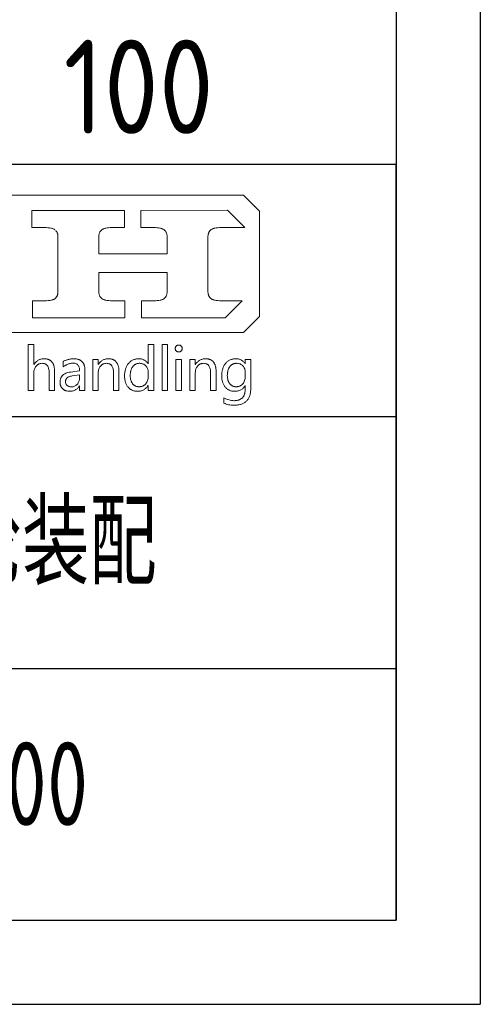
# Model space of a CAD drawing. Header units: millimetres. Extents: x -65 to 988, y -12 to 730.
# Tile 7 of 9: x 919 to 988, y -12 to 134. Entities that reach past the tile are written whole.
import ezdxf
from ezdxf.enums import TextEntityAlignment as Align

# ---------------------------------------------------------------- set-up
doc = ezdxf.new("R2010")
doc.units = ezdxf.units.MM
doc.header["$LTSCALE"] = 25
for name, color, linetype in [('1轮廓实线层', 7, 'Continuous'), ('2细线层', 4, 'Continuous'), ('6文字层', 3, 'Continuous'), ('图层 1', 7, 'Continuous'), ('图框层', 7, 'Continuous'), ('文字层', 3, 'Continuous')]:
    doc.layers.add(name, color=color, linetype=linetype)
doc.styles.add('PC_TEXTSTYLE', font='isocp.shx', dxfattribs={"width": 0.8, "bigfont": 'hzfs.shx'})

# ---------------------------------------------------------------- blocks, each defined once
blk = doc.blocks.new('PC_TITLE_BLOCK')
for p, q in [((-8.448, 42.522), (-8.448, 42.527)), ((-8.448, 42.522), (-8.442, 42.522)), ((-13.893, 36.972), (-13.893, 36.977))]:
    blk.add_line(p, q)
at = {"layer": '1轮廓实线层'}
for p, q in [((0, 45), (-180, 45)), ((-60, 30), (0, 30)), ((-60, 15), (0, 15)), ((-180, 0), (0, 0))]:
    blk.add_line(p, q, dxfattribs=at)
at = {"layer": '图层 1', "lineweight": 0}
for p, q in [((-28.128, 43.174), (-9.094, 43.174)), ((-9.094, 43.174), (-8.147, 42.226)), ((-21.686, 41.246), (-21.686, 42.263)), ((-21.686, 42.263), (-16.178, 42.263)), ((-16.178, 42.263), (-16.178, 41.246)), ((-15.191, 42.263), (-10.042, 42.281)), ((-15.191, 41.246), (-15.191, 42.263)), ((-10.042, 42.281), (-9.005, 41.246)), ((-8.147, 42.226), (-8.147, 35.95)), ((-20.931, 41.246), (-21.686, 41.246)), ((-20.825, 41.244), (-20.931, 41.246)), ((-20.728, 41.239), (-20.825, 41.244)), ((-20.638, 41.228), (-20.728, 41.239)), ((-20.556, 41.215), (-20.638, 41.228)), ((-20.519, 41.204), (-20.556, 41.215)), ((-20.482, 41.196), (-20.519, 41.204)), ((-20.448, 41.186), (-20.482, 41.196)), ((-20.416, 41.173), (-20.448, 41.186)), ((-20.387, 41.159), (-20.416, 41.173)), ((-20.361, 41.146), (-20.387, 41.159)), ((-20.334, 41.133), (-20.361, 41.146)), ((-20.311, 41.114), (-20.334, 41.133)), ((-20.25, 41.059), (-20.268, 41.08)), ((-20.231, 41.038), (-20.25, 41.059)), ((-20.216, 41.014), (-20.231, 41.038)), ((-17.602, 41.038), (-17.617, 41.014)), ((-17.586, 41.059), (-17.602, 41.038)), ((-17.567, 41.08), (-17.586, 41.059)), ((-17.546, 41.099), (-17.567, 41.08)), ((-17.525, 41.114), (-17.546, 41.099)), ((-17.504, 41.133), (-17.525, 41.114)), ((-17.478, 41.146), (-17.504, 41.133)), ((-17.451, 41.159), (-17.478, 41.146)), ((-17.422, 41.173), (-17.451, 41.159)), ((-17.39, 41.186), (-17.422, 41.173)), ((-17.359, 41.196), (-17.39, 41.186)), ((-17.324, 41.204), (-17.359, 41.196)), ((-17.287, 41.215), (-17.324, 41.204)), ((-17.205, 41.228), (-17.287, 41.215)), ((-17.118, 41.239), (-17.205, 41.228)), ((-17.023, 41.244), (-17.118, 41.239)), ((-16.92, 41.246), (-17.023, 41.244)), ((-16.178, 41.246), (-16.92, 41.246)), ((-14.436, 41.246), (-15.191, 41.246)), ((-14.33, 41.244), (-14.436, 41.246)), ((-14.233, 41.239), (-14.33, 41.244)), ((-14.143, 41.228), (-14.233, 41.239)), ((-14.061, 41.215), (-14.143, 41.228)), ((-14.024, 41.204), (-14.061, 41.215)), ((-13.987, 41.196), (-14.024, 41.204)), ((-13.955, 41.186), (-13.987, 41.196)), ((-13.924, 41.173), (-13.955, 41.186)), ((-13.892, 41.159), (-13.924, 41.173)), ((-13.865, 41.146), (-13.892, 41.159)), ((-13.839, 41.133), (-13.865, 41.146)), ((-13.815, 41.114), (-13.839, 41.133)), ((-13.794, 41.099), (-13.815, 41.114)), ((-13.773, 41.08), (-13.794, 41.099)), ((-13.754, 41.059), (-13.773, 41.08)), ((-13.739, 41.038), (-13.754, 41.059)), ((-11.109, 41.038), (-11.122, 41.017)), ((-11.091, 41.059), (-11.109, 41.038)), ((-11.072, 41.08), (-11.091, 41.059)), ((-11.054, 41.099), (-11.072, 41.08)), ((-11.032, 41.114), (-11.054, 41.099)), ((-11.009, 41.133), (-11.032, 41.114)), ((-10.985, 41.146), (-11.009, 41.133)), ((-10.956, 41.159), (-10.985, 41.146)), ((-10.927, 41.173), (-10.956, 41.159)), ((-10.898, 41.186), (-10.927, 41.173)), ((-10.863, 41.196), (-10.898, 41.186)), ((-10.829, 41.204), (-10.863, 41.196)), ((-10.792, 41.215), (-10.829, 41.204)), ((-10.71, 41.228), (-10.792, 41.215)), ((-10.623, 41.239), (-10.71, 41.228)), ((-10.528, 41.244), (-10.623, 41.239)), ((-10.425, 41.246), (-10.528, 41.244)), ((-9.005, 41.246), (-10.425, 41.246)), ((-20.202, 40.99), (-20.216, 41.014)), ((-20.189, 40.964), (-20.202, 40.99)), ((-20.176, 40.938), (-20.189, 40.964)), ((-20.165, 40.908), (-20.176, 40.938)), ((-20.155, 40.879), (-20.165, 40.908)), ((-20.149, 40.848), (-20.155, 40.879)), ((-20.141, 40.813), (-20.149, 40.848)), ((-20.136, 40.779), (-20.141, 40.813)), ((-20.134, 40.742), (-20.136, 40.779)), ((-20.131, 40.705), (-20.134, 40.742)), ((-20.131, 40.666), (-20.131, 40.705)), ((-20.131, 37.471), (-20.131, 40.666)), ((-17.699, 40.742), (-17.702, 40.705)), ((-17.702, 40.705), (-17.702, 40.666)), ((-17.702, 40.666), (-17.702, 39.686)), ((-17.697, 40.779), (-17.699, 40.742)), ((-17.691, 40.813), (-17.697, 40.779)), ((-17.683, 40.845), (-17.691, 40.813)), ((-17.678, 40.877), (-17.683, 40.845)), ((-17.668, 40.908), (-17.678, 40.877)), ((-17.657, 40.938), (-17.668, 40.908)), ((-17.646, 40.964), (-17.657, 40.938)), ((-17.633, 40.99), (-17.646, 40.964)), ((-17.617, 41.014), (-17.633, 40.99)), ((-13.707, 40.99), (-13.72, 41.014)), ((-13.694, 40.964), (-13.707, 40.99)), ((-13.681, 40.938), (-13.694, 40.964)), ((-13.67, 40.908), (-13.681, 40.938)), ((-13.662, 40.879), (-13.67, 40.908)), ((-13.654, 40.848), (-13.662, 40.879)), ((-13.646, 40.813), (-13.654, 40.848)), ((-13.641, 40.779), (-13.646, 40.813)), ((-13.639, 40.742), (-13.641, 40.779)), ((-13.636, 40.705), (-13.639, 40.742)), ((-13.636, 40.666), (-13.636, 40.705)), ((-13.636, 39.686), (-13.636, 40.666)), ((-11.204, 40.742), (-11.207, 40.705)), ((-11.207, 40.705), (-11.207, 40.666)), ((-11.207, 40.666), (-11.207, 37.471)), ((-11.201, 40.779), (-11.204, 40.742)), ((-11.196, 40.813), (-11.201, 40.779)), ((-11.191, 40.848), (-11.196, 40.813)), ((-11.183, 40.879), (-11.191, 40.848)), ((-11.172, 40.908), (-11.183, 40.879)), ((-11.162, 40.938), (-11.172, 40.908)), ((-11.151, 40.964), (-11.162, 40.938)), ((-11.138, 40.99), (-11.151, 40.964)), ((-11.122, 41.017), (-11.138, 40.99)), ((-17.702, 39.686), (-13.636, 39.686)), ((-13.636, 38.572), (-17.702, 38.572)), ((-17.702, 38.572), (-17.702, 37.471)), ((-13.636, 37.471), (-13.636, 38.572)), ((-20.509, 36.929), (-20.472, 36.94)), ((-20.472, 36.94), (-20.44, 36.951)), ((-20.44, 36.951), (-20.408, 36.964)), ((-20.408, 36.964), (-20.379, 36.974)), ((-20.379, 36.974), (-20.353, 36.99)), ((-20.353, 36.99), (-20.326, 37.003)), ((-20.326, 37.003), (-20.303, 37.019)), ((-20.303, 37.019), (-20.282, 37.038)), ((-20.282, 37.038), (-20.263, 37.056)), ((-20.263, 37.056), (-20.245, 37.075)), ((-20.245, 37.075), (-20.229, 37.098)), ((-20.229, 37.098), (-20.213, 37.12)), ((-20.213, 37.12), (-20.197, 37.143)), ((-20.197, 37.143), (-20.184, 37.17)), ((-20.184, 37.17), (-20.173, 37.199)), ((-20.173, 37.199), (-20.163, 37.228)), ((-20.163, 37.228), (-20.155, 37.257)), ((-20.155, 37.257), (-20.147, 37.289)), ((-20.147, 37.289), (-20.141, 37.323)), ((-20.141, 37.323), (-20.136, 37.357)), ((-20.136, 37.357), (-20.134, 37.394)), ((-20.134, 37.394), (-20.131, 37.431)), ((-20.131, 37.431), (-20.131, 37.471)), ((-20.131, 37.471), (-20.131, 37.471)), ((-17.702, 37.471), (-17.702, 37.431)), ((-17.702, 37.431), (-17.699, 37.394)), ((-17.699, 37.394), (-17.697, 37.357)), ((-17.697, 37.357), (-17.691, 37.323)), ((-17.691, 37.323), (-17.683, 37.289)), ((-17.683, 37.289), (-17.676, 37.257)), ((-17.676, 37.257), (-17.668, 37.228)), ((-17.668, 37.228), (-17.657, 37.199)), ((-17.657, 37.199), (-17.644, 37.172)), ((-17.644, 37.172), (-17.631, 37.146)), ((-17.631, 37.146), (-17.617, 37.122)), ((-17.617, 37.122), (-17.599, 37.098)), ((-17.599, 37.098), (-17.583, 37.077)), ((-17.583, 37.077), (-17.565, 37.056)), ((-17.565, 37.056), (-17.544, 37.038)), ((-17.544, 37.038), (-17.522, 37.019)), ((-17.522, 37.019), (-17.499, 37.003)), ((-17.499, 37.003), (-17.472, 36.99)), ((-17.472, 36.99), (-17.446, 36.974)), ((-17.446, 36.974), (-17.414, 36.964)), ((-17.414, 36.964), (-17.382, 36.951)), ((-17.382, 36.951), (-17.348, 36.94)), ((-17.348, 36.94), (-17.314, 36.929)), ((-14.013, 36.929), (-13.979, 36.94)), ((-13.979, 36.94), (-13.947, 36.951)), ((-13.947, 36.951), (-13.916, 36.964)), ((-13.916, 36.964), (-13.886, 36.974)), ((-13.886, 36.974), (-13.86, 36.99)), ((-13.86, 36.99), (-13.834, 37.003)), ((-13.834, 37.003), (-13.813, 37.019)), ((-13.813, 37.019), (-13.792, 37.038)), ((-13.792, 37.038), (-13.771, 37.056)), ((-13.771, 37.056), (-13.752, 37.077)), ((-13.752, 37.077), (-13.733, 37.098)), ((-13.733, 37.098), (-13.72, 37.12)), ((-13.72, 37.12), (-13.705, 37.146)), ((-13.705, 37.146), (-13.691, 37.172)), ((-13.691, 37.172), (-13.681, 37.199)), ((-13.681, 37.199), (-13.67, 37.228)), ((-13.67, 37.228), (-13.66, 37.257)), ((-13.66, 37.257), (-13.652, 37.289)), ((-13.652, 37.289), (-13.646, 37.323)), ((-13.646, 37.323), (-13.641, 37.357)), ((-13.641, 37.357), (-13.639, 37.394)), ((-13.639, 37.394), (-13.636, 37.431)), ((-13.636, 37.431), (-13.636, 37.471)), ((-11.207, 37.471), (-11.207, 37.431)), ((-11.207, 37.431), (-11.204, 37.394)), ((-11.204, 37.394), (-11.201, 37.357)), ((-11.201, 37.357), (-11.196, 37.323)), ((-11.196, 37.323), (-11.188, 37.289)), ((-11.188, 37.289), (-11.183, 37.257)), ((-11.183, 37.257), (-11.172, 37.228)), ((-11.172, 37.228), (-11.162, 37.199)), ((-11.162, 37.199), (-11.149, 37.172)), ((-11.149, 37.172), (-11.135, 37.146)), ((-11.135, 37.146), (-11.122, 37.122)), ((-11.122, 37.122), (-11.106, 37.098)), ((-11.106, 37.098), (-11.088, 37.077)), ((-11.088, 37.077), (-11.069, 37.056)), ((-11.069, 37.056), (-11.048, 37.038)), ((-11.048, 37.038), (-11.027, 37.019)), ((-11.027, 37.019), (-11.003, 37.003)), ((-11.003, 37.003), (-10.977, 36.99)), ((-10.977, 36.99), (-10.951, 36.974)), ((-10.951, 36.974), (-10.919, 36.964)), ((-10.919, 36.964), (-10.887, 36.951)), ((-10.887, 36.951), (-10.856, 36.94)), ((-10.856, 36.94), (-10.818, 36.929)), ((-21.654, 35.871), (-21.654, 36.89)), ((-21.654, 36.89), (-20.912, 36.89)), ((-20.912, 36.89), (-20.81, 36.893)), ((-20.81, 36.893), (-20.714, 36.898)), ((-20.714, 36.898), (-20.625, 36.908)), ((-20.625, 36.908), (-20.546, 36.922)), ((-20.546, 36.922), (-20.509, 36.929)), ((-17.314, 36.929), (-17.277, 36.922)), ((-17.277, 36.922), (-17.195, 36.908)), ((-17.195, 36.908), (-17.105, 36.898)), ((-17.105, 36.898), (-17.007, 36.893)), ((-17.007, 36.893), (-16.899, 36.89)), ((-16.899, 36.89), (-16.147, 36.89)), ((-16.147, 36.89), (-16.147, 35.871)), ((-15.159, 35.871), (-15.159, 36.89)), ((-15.159, 36.89), (-14.417, 36.89)), ((-14.417, 36.89), (-14.314, 36.893)), ((-14.314, 36.893), (-14.219, 36.898)), ((-14.219, 36.898), (-14.132, 36.908)), ((-14.132, 36.908), (-14.05, 36.922)), ((-14.05, 36.922), (-14.013, 36.929)), ((-10.818, 36.929), (-10.782, 36.922)), ((-10.782, 36.922), (-10.7, 36.908)), ((-10.7, 36.908), (-10.61, 36.898)), ((-10.61, 36.898), (-10.512, 36.893)), ((-10.512, 36.893), (-10.407, 36.89)), ((-10.407, 36.89), (-9.174, 36.89)), ((-9.174, 36.89), (-10.188, 35.871)), ((-18.898, 35.871), (-21.654, 35.871)), ((-16.147, 35.871), (-18.898, 35.871)), ((-10.188, 35.871), (-15.159, 35.871)), ((-8.147, 35.95), (-9.094, 35.002)), ((-9.094, 35.002), (-49.444, 35.002))]:
    blk.add_line(p, q, dxfattribs=at)
for points in [[(-20.332, 31.541), (-20.659, 31.541), (-20.659, 32.605), (-20.659, 32.673), (-20.664, 32.737), (-20.672, 32.795), (-20.685, 32.85), (-20.699, 32.9), (-20.717, 32.945), (-20.738, 32.987), (-20.762, 33.024), (-20.788, 33.059), (-20.82, 33.085), (-20.836, 33.098), (-20.854, 33.109), (-20.873, 33.119), (-20.891, 33.13), (-20.934, 33.146), (-20.976, 33.156), (-21.023, 33.162), (-21.074, 33.164), (-21.126, 33.162), (-21.174, 33.154), (-21.2, 33.148), (-21.221, 33.141), (-21.245, 33.133), (-21.269, 33.125), (-21.29, 33.114), (-21.311, 33.101), (-21.332, 33.088), (-21.351, 33.072), (-21.39, 33.04), (-21.427, 33.001), (-21.459, 32.958), (-21.488, 32.914), (-21.512, 32.866), (-21.533, 32.816), (-21.546, 32.766), (-21.56, 32.71), (-21.565, 32.652), (-21.567, 32.591), (-21.567, 31.541), (-21.895, 31.541), (-21.895, 34.281), (-21.567, 34.281), (-21.567, 33.088), (-21.56, 33.088), (-21.533, 33.13), (-21.504, 33.17), (-21.475, 33.207), (-21.443, 33.238), (-21.409, 33.27), (-21.375, 33.299), (-21.34, 33.325), (-21.303, 33.349), (-21.264, 33.368), (-21.224, 33.386), (-21.185, 33.402), (-21.142, 33.413), (-21.097, 33.423), (-21.053, 33.431), (-21.005, 33.434), (-20.957, 33.436), (-20.918, 33.434), (-20.881, 33.431), (-20.844, 33.428), (-20.81, 33.423), (-20.775, 33.418), (-20.744, 33.41), (-20.712, 33.399), (-20.683, 33.389), (-20.654, 33.376), (-20.627, 33.362), (-20.601, 33.347), (-20.575, 33.328), (-20.551, 33.31), (-20.53, 33.291), (-20.509, 33.27), (-20.487, 33.246), (-20.469, 33.222), (-20.45, 33.196), (-20.435, 33.17), (-20.419, 33.141), (-20.406, 33.112), (-20.392, 33.08), (-20.382, 33.046), (-20.371, 33.011), (-20.361, 32.974), (-20.353, 32.937), (-20.348, 32.898), (-20.342, 32.858), (-20.334, 32.771), (-20.332, 32.681), (-20.332, 31.541), (-20.332, 31.541)], [(-14.436, 31.541), (-14.763, 31.541), (-14.763, 31.85), (-14.771, 31.85), (-14.795, 31.807), (-14.824, 31.768), (-14.853, 31.731), (-14.885, 31.696), (-14.919, 31.665), (-14.953, 31.636), (-14.99, 31.609), (-15.027, 31.586), (-15.069, 31.564), (-15.112, 31.546), (-15.154, 31.533), (-15.199, 31.52), (-15.246, 31.509), (-15.297, 31.503), (-15.347, 31.498), (-15.399, 31.498), (-15.442, 31.498), (-15.484, 31.501), (-15.526, 31.506), (-15.566, 31.514), (-15.605, 31.522), (-15.642, 31.533), (-15.679, 31.546), (-15.714, 31.559), (-15.748, 31.578), (-15.782, 31.596), (-15.814, 31.614), (-15.846, 31.638), (-15.875, 31.662), (-15.904, 31.688), (-15.933, 31.718), (-15.959, 31.749), (-15.983, 31.781), (-16.007, 31.812), (-16.028, 31.847), (-16.049, 31.884), (-16.068, 31.921), (-16.083, 31.96), (-16.099, 32), (-16.112, 32.042), (-16.126, 32.085), (-16.136, 32.129), (-16.144, 32.174), (-16.152, 32.222), (-16.157, 32.269), (-16.163, 32.319), (-16.165, 32.37), (-16.165, 32.422), (-16.165, 32.48), (-16.163, 32.536), (-16.157, 32.589), (-16.152, 32.642), (-16.142, 32.692), (-16.134, 32.742), (-16.12, 32.789), (-16.107, 32.837), (-16.091, 32.882), (-16.073, 32.924), (-16.054, 32.969), (-16.033, 33.009), (-16.012, 33.048), (-15.986, 33.088), (-15.959, 33.125), (-15.93, 33.159), (-15.901, 33.193), (-15.869, 33.225), (-15.838, 33.254), (-15.806, 33.281), (-15.772, 33.304), (-15.735, 33.328), (-15.698, 33.349), (-15.661, 33.365), (-15.621, 33.384), (-15.582, 33.397), (-15.542, 33.407), (-15.5, 33.418), (-15.455, 33.426), (-15.41, 33.431), (-15.365, 33.434), (-15.32, 33.436), (-15.273, 33.434), (-15.228, 33.431), (-15.183, 33.426), (-15.143, 33.418), (-15.104, 33.407), (-15.064, 33.394), (-15.027, 33.378), (-14.993, 33.362), (-14.959, 33.341), (-14.927, 33.32), (-14.898, 33.296), (-14.869, 33.27), (-14.842, 33.241), (-14.816, 33.209), (-14.792, 33.178), (-14.771, 33.141), (-14.763, 33.141), (-14.763, 34.281), (-14.436, 34.281), (-14.436, 31.541), (-14.436, 31.541)], [(-13.939, 31.541), (-13.939, 34.281), (-13.609, 34.281), (-13.609, 31.541), (-13.939, 31.541), (-13.939, 31.541)], [(-13.153, 34.046), (-13.153, 34.067), (-13.15, 34.086), (-13.145, 34.107), (-13.137, 34.125), (-13.129, 34.144), (-13.118, 34.16), (-13.108, 34.176), (-13.094, 34.191), (-13.079, 34.205), (-13.063, 34.218), (-13.044, 34.228), (-13.026, 34.236), (-13.007, 34.242), (-12.989, 34.247), (-12.968, 34.25), (-12.947, 34.25), (-12.925, 34.25), (-12.904, 34.247), (-12.883, 34.242), (-12.865, 34.236), (-12.846, 34.228), (-12.83, 34.218), (-12.812, 34.205), (-12.796, 34.191), (-12.783, 34.178), (-12.77, 34.16), (-12.759, 34.144), (-12.751, 34.125), (-12.743, 34.107), (-12.741, 34.089), (-12.735, 34.067), (-12.735, 34.046), (-12.735, 34.023), (-12.741, 34.004), (-12.743, 33.983), (-12.751, 33.964), (-12.759, 33.948), (-12.77, 33.93), (-12.783, 33.914), (-12.796, 33.901), (-12.812, 33.885), (-12.83, 33.875), (-12.846, 33.864), (-12.865, 33.856), (-12.883, 33.851), (-12.904, 33.846), (-12.925, 33.843), (-12.947, 33.843), (-12.968, 33.843), (-12.989, 33.846), (-13.01, 33.851), (-13.028, 33.856), (-13.047, 33.864), (-13.063, 33.875), (-13.079, 33.885), (-13.094, 33.901), (-13.108, 33.914), (-13.121, 33.93), (-13.129, 33.948), (-13.137, 33.964), (-13.145, 33.983), (-13.15, 34.004), (-13.153, 34.023), (-13.153, 34.046), (-13.153, 34.046)], [(-19.83, 33.265), (-19.793, 33.283), (-19.759, 33.304), (-19.722, 33.323), (-19.685, 33.339), (-19.648, 33.354), (-19.611, 33.368), (-19.571, 33.381), (-19.532, 33.391), (-19.492, 33.402), (-19.45, 33.41), (-19.41, 33.418), (-19.368, 33.426), (-19.323, 33.428), (-19.281, 33.434), (-19.236, 33.434), (-19.191, 33.436), (-19.151, 33.434), (-19.109, 33.434), (-19.072, 33.428), (-19.035, 33.423), (-18.998, 33.418), (-18.964, 33.41), (-18.93, 33.402), (-18.898, 33.391), (-18.869, 33.381), (-18.837, 33.368), (-18.811, 33.352), (-18.784, 33.336), (-18.758, 33.32), (-18.734, 33.302), (-18.711, 33.281), (-18.689, 33.259), (-18.668, 33.238), (-18.65, 33.212), (-18.631, 33.188), (-18.615, 33.162), (-18.602, 33.133), (-18.586, 33.104), (-18.576, 33.072), (-18.563, 33.04), (-18.555, 33.006), (-18.544, 32.972), (-18.539, 32.935), (-18.534, 32.898), (-18.528, 32.858), (-18.526, 32.818), (-18.523, 32.776), (-18.523, 32.734), (-18.523, 31.541), (-18.845, 31.541), (-18.845, 31.828), (-18.856, 31.828), (-18.88, 31.786), (-18.906, 31.749), (-18.935, 31.715), (-18.964, 31.683), (-18.993, 31.654), (-19.025, 31.625), (-19.059, 31.601), (-19.093, 31.58), (-19.13, 31.562), (-19.167, 31.543), (-19.207, 31.53), (-19.246, 31.52), (-19.289, 31.509), (-19.331, 31.503), (-19.376, 31.498), (-19.423, 31.498), (-19.487, 31.501), (-19.55, 31.506), (-19.608, 31.517), (-19.664, 31.533), (-19.69, 31.543), (-19.717, 31.554), (-19.74, 31.567), (-19.764, 31.58), (-19.788, 31.593), (-19.809, 31.609), (-19.83, 31.625), (-19.851, 31.644), (-19.87, 31.662), (-19.888, 31.68), (-19.904, 31.702), (-19.92, 31.723), (-19.936, 31.744), (-19.949, 31.768), (-19.959, 31.789), (-19.97, 31.815), (-19.981, 31.839), (-19.988, 31.865), (-19.994, 31.892), (-19.999, 31.918), (-20.007, 31.976), (-20.009, 32.037), (-20.007, 32.1), (-20.002, 32.158), (-19.996, 32.187), (-19.988, 32.217), (-19.981, 32.243), (-19.973, 32.269), (-19.962, 32.293), (-19.949, 32.319), (-19.938, 32.343), (-19.922, 32.364), (-19.909, 32.385), (-19.893, 32.407), (-19.875, 32.428), (-19.856, 32.446), (-19.835, 32.465), (-19.814, 32.483), (-19.793, 32.499), (-19.769, 32.515), (-19.719, 32.544), (-19.664, 32.57), (-19.603, 32.594), (-19.54, 32.613), (-19.471, 32.628), (-19.394, 32.642), (-18.845, 32.718), (-18.848, 32.774), (-18.853, 32.824), (-18.858, 32.871), (-18.869, 32.916), (-18.882, 32.956), (-18.898, 32.995), (-18.919, 33.027), (-18.94, 33.059), (-18.964, 33.085), (-18.993, 33.106), (-19.025, 33.127), (-19.056, 33.143), (-19.093, 33.156), (-19.133, 33.164), (-19.175, 33.17), (-19.223, 33.172), (-19.262, 33.17), (-19.305, 33.167), (-19.344, 33.164), (-19.384, 33.156), (-19.423, 33.148), (-19.463, 33.141), (-19.503, 33.127), (-19.54, 33.114), (-19.577, 33.101), (-19.616, 33.082), (-19.651, 33.064), (-19.687, 33.046), (-19.724, 33.024), (-19.759, 33.001), (-19.796, 32.974), (-19.83, 32.948), (-19.83, 33.265), (-19.83, 33.265)], [(-16.5, 31.541), (-16.828, 31.541), (-16.828, 32.594), (-16.828, 32.663), (-16.833, 32.729), (-16.841, 32.787), (-16.854, 32.845), (-16.868, 32.895), (-16.886, 32.943), (-16.907, 32.985), (-16.931, 33.022), (-16.944, 33.04), (-16.96, 33.056), (-16.973, 33.069), (-16.989, 33.085), (-17.007, 33.098), (-17.023, 33.109), (-17.042, 33.119), (-17.063, 33.13), (-17.103, 33.143), (-17.147, 33.156), (-17.195, 33.162), (-17.245, 33.164), (-17.298, 33.162), (-17.348, 33.154), (-17.372, 33.148), (-17.396, 33.143), (-17.419, 33.133), (-17.44, 33.125), (-17.462, 33.114), (-17.485, 33.101), (-17.504, 33.088), (-17.525, 33.075), (-17.562, 33.04), (-17.599, 33.003), (-17.631, 32.964), (-17.66, 32.919), (-17.683, 32.871), (-17.702, 32.821), (-17.718, 32.771), (-17.728, 32.716), (-17.736, 32.657), (-17.739, 32.597), (-17.739, 31.541), (-18.066, 31.541), (-18.066, 33.391), (-17.739, 33.391), (-17.739, 33.085), (-17.731, 33.085), (-17.704, 33.127), (-17.676, 33.167), (-17.646, 33.204), (-17.615, 33.238), (-17.583, 33.27), (-17.549, 33.299), (-17.512, 33.325), (-17.475, 33.349), (-17.435, 33.368), (-17.396, 33.386), (-17.353, 33.402), (-17.311, 33.413), (-17.266, 33.423), (-17.221, 33.431), (-17.174, 33.434), (-17.124, 33.436), (-17.087, 33.434), (-17.05, 33.431), (-17.015, 33.428), (-16.981, 33.423), (-16.947, 33.415), (-16.915, 33.407), (-16.886, 33.399), (-16.854, 33.386), (-16.828, 33.373), (-16.799, 33.36), (-16.773, 33.344), (-16.749, 33.325), (-16.725, 33.307), (-16.701, 33.286), (-16.68, 33.265), (-16.659, 33.241), (-16.641, 33.214), (-16.622, 33.188), (-16.606, 33.162), (-16.59, 33.133), (-16.577, 33.101), (-16.564, 33.069), (-16.551, 33.035), (-16.54, 33.001), (-16.532, 32.964), (-16.524, 32.927), (-16.516, 32.887), (-16.511, 32.848), (-16.503, 32.763), (-16.5, 32.673), (-16.5, 31.541), (-16.5, 31.541)], [(-10.724, 31.541), (-11.048, 31.541), (-11.048, 32.594), (-11.051, 32.663), (-11.056, 32.729), (-11.064, 32.787), (-11.075, 32.845), (-11.091, 32.895), (-11.109, 32.943), (-11.13, 32.985), (-11.154, 33.022), (-11.167, 33.04), (-11.18, 33.056), (-11.196, 33.069), (-11.212, 33.085), (-11.228, 33.098), (-11.246, 33.109), (-11.265, 33.119), (-11.283, 33.13), (-11.325, 33.143), (-11.368, 33.156), (-11.415, 33.162), (-11.466, 33.164), (-11.518, 33.162), (-11.568, 33.154), (-11.595, 33.148), (-11.619, 33.143), (-11.64, 33.133), (-11.664, 33.125), (-11.685, 33.114), (-11.706, 33.101), (-11.727, 33.088), (-11.748, 33.075), (-11.785, 33.04), (-11.822, 33.003), (-11.854, 32.964), (-11.883, 32.919), (-11.906, 32.871), (-11.925, 32.821), (-11.941, 32.771), (-11.951, 32.716), (-11.956, 32.657), (-11.959, 32.597), (-11.959, 31.541), (-12.286, 31.541), (-12.286, 33.391), (-11.959, 33.391), (-11.959, 33.085), (-11.954, 33.085), (-11.925, 33.127), (-11.898, 33.167), (-11.867, 33.204), (-11.838, 33.238), (-11.803, 33.27), (-11.769, 33.299), (-11.735, 33.325), (-11.698, 33.349), (-11.658, 33.368), (-11.619, 33.386), (-11.576, 33.402), (-11.534, 33.413), (-11.489, 33.423), (-11.442, 33.431), (-11.394, 33.434), (-11.347, 33.436), (-11.307, 33.434), (-11.273, 33.431), (-11.236, 33.428), (-11.201, 33.423), (-11.17, 33.415), (-11.138, 33.407), (-11.106, 33.399), (-11.077, 33.386), (-11.048, 33.373), (-11.022, 33.36), (-10.995, 33.344), (-10.972, 33.325), (-10.948, 33.307), (-10.924, 33.286), (-10.903, 33.265), (-10.882, 33.241), (-10.863, 33.214), (-10.845, 33.188), (-10.829, 33.162), (-10.813, 33.133), (-10.797, 33.101), (-10.784, 33.069), (-10.774, 33.035), (-10.763, 33.001), (-10.752, 32.964), (-10.745, 32.927), (-10.739, 32.887), (-10.734, 32.848), (-10.726, 32.763), (-10.724, 32.673), (-10.724, 31.541), (-10.724, 31.541)], [(-8.656, 31.696), (-8.659, 31.633), (-8.661, 31.572), (-8.667, 31.512), (-8.672, 31.456), (-8.683, 31.401), (-8.693, 31.348), (-8.704, 31.295), (-8.72, 31.247), (-8.735, 31.2), (-8.754, 31.155), (-8.775, 31.113), (-8.799, 31.071), (-8.822, 31.031), (-8.849, 30.994), (-8.875, 30.96), (-8.907, 30.925), (-8.939, 30.894), (-8.973, 30.865), (-9.01, 30.838), (-9.047, 30.815), (-9.086, 30.791), (-9.129, 30.77), (-9.174, 30.751), (-9.218, 30.733), (-9.266, 30.719), (-9.316, 30.706), (-9.366, 30.696), (-9.422, 30.685), (-9.477, 30.677), (-9.533, 30.674), (-9.593, 30.669), (-9.654, 30.669), (-9.739, 30.672), (-9.821, 30.677), (-9.9, 30.688), (-9.976, 30.701), (-10.05, 30.719), (-10.122, 30.741), (-10.188, 30.767), (-10.254, 30.799), (-10.254, 31.115), (-10.177, 31.073), (-10.1, 31.039), (-10.024, 31.01), (-9.95, 30.986), (-9.876, 30.965), (-9.805, 30.952), (-9.731, 30.944), (-9.659, 30.941), (-9.617, 30.941), (-9.578, 30.944), (-9.538, 30.949), (-9.501, 30.952), (-9.464, 30.96), (-9.43, 30.968), (-9.398, 30.975), (-9.364, 30.986), (-9.335, 30.997), (-9.303, 31.01), (-9.277, 31.026), (-9.248, 31.041), (-9.224, 31.06), (-9.197, 31.079), (-9.176, 31.097), (-9.152, 31.118), (-9.134, 31.142), (-9.113, 31.166), (-9.097, 31.192), (-9.079, 31.218), (-9.065, 31.247), (-9.052, 31.277), (-9.039, 31.308), (-9.028, 31.34), (-9.018, 31.374), (-9.01, 31.411), (-9.002, 31.446), (-8.997, 31.485), (-8.991, 31.525), (-8.989, 31.564), (-8.986, 31.607), (-8.986, 31.652), (-8.986, 31.847), (-8.991, 31.847), (-9.018, 31.805), (-9.047, 31.765), (-9.079, 31.728), (-9.11, 31.694), (-9.145, 31.662), (-9.179, 31.633), (-9.216, 31.609), (-9.255, 31.586), (-9.295, 31.564), (-9.337, 31.546), (-9.38, 31.533), (-9.425, 31.52), (-9.472, 31.509), (-9.519, 31.503), (-9.57, 31.498), (-9.62, 31.498), (-9.665, 31.498), (-9.707, 31.501), (-9.747, 31.506), (-9.786, 31.514), (-9.826, 31.522), (-9.863, 31.533), (-9.9, 31.546), (-9.934, 31.559), (-9.968, 31.578), (-10.003, 31.596), (-10.034, 31.614), (-10.066, 31.638), (-10.095, 31.662), (-10.124, 31.688), (-10.151, 31.718), (-10.179, 31.746), (-10.203, 31.778), (-10.227, 31.812), (-10.248, 31.847), (-10.269, 31.881), (-10.288, 31.918), (-10.306, 31.958), (-10.322, 31.997), (-10.335, 32.037), (-10.349, 32.079), (-10.359, 32.121), (-10.367, 32.166), (-10.375, 32.211), (-10.38, 32.259), (-10.383, 32.309), (-10.386, 32.356), (-10.388, 32.409), (-10.386, 32.467), (-10.383, 32.523), (-10.38, 32.578), (-10.372, 32.634), (-10.364, 32.684), (-10.354, 32.737), (-10.343, 32.784), (-10.33, 32.832), (-10.314, 32.879), (-10.298, 32.924), (-10.277, 32.966), (-10.259, 33.009), (-10.235, 33.048), (-10.211, 33.088), (-10.185, 33.125), (-10.156, 33.159), (-10.127, 33.193), (-10.095, 33.225), (-10.064, 33.254), (-10.032, 33.281), (-9.998, 33.304), (-9.96, 33.328), (-9.926, 33.349), (-9.887, 33.365), (-9.847, 33.384), (-9.807, 33.397), (-9.765, 33.407), (-9.723, 33.418), (-9.681, 33.426), (-9.636, 33.431), (-9.588, 33.434), (-9.541, 33.436), (-9.496, 33.434), (-9.451, 33.431), (-9.409, 33.426), (-9.369, 33.418), (-9.329, 33.407), (-9.29, 33.394), (-9.253, 33.378), (-9.218, 33.362), (-9.184, 33.341), (-9.152, 33.32), (-9.123, 33.296), (-9.094, 33.27), (-9.065, 33.241), (-9.039, 33.209), (-9.015, 33.178), (-8.991, 33.141), (-8.986, 33.141), (-8.986, 33.391), (-8.656, 33.391), (-8.656, 31.696), (-8.656, 31.696)], [(-14.761, 32.642), (-14.763, 32.697), (-14.771, 32.75), (-14.782, 32.8), (-14.798, 32.848), (-14.819, 32.892), (-14.845, 32.935), (-14.874, 32.977), (-14.908, 33.014), (-14.945, 33.051), (-14.985, 33.08), (-15.027, 33.106), (-15.072, 33.127), (-15.117, 33.143), (-15.164, 33.156), (-15.217, 33.162), (-15.267, 33.164), (-15.302, 33.164), (-15.331, 33.162), (-15.363, 33.156), (-15.392, 33.151), (-15.421, 33.146), (-15.45, 33.138), (-15.476, 33.127), (-15.503, 33.117), (-15.526, 33.104), (-15.553, 33.088), (-15.576, 33.072), (-15.597, 33.053), (-15.619, 33.035), (-15.64, 33.014), (-15.661, 32.993), (-15.679, 32.969), (-15.698, 32.945), (-15.716, 32.919), (-15.732, 32.892), (-15.746, 32.863), (-15.759, 32.834), (-15.772, 32.803), (-15.782, 32.771), (-15.793, 32.739), (-15.801, 32.705), (-15.809, 32.671), (-15.817, 32.634), (-15.822, 32.597), (-15.827, 32.52), (-15.83, 32.438), (-15.827, 32.362), (-15.822, 32.29), (-15.812, 32.224), (-15.795, 32.161), (-15.785, 32.129), (-15.774, 32.103), (-15.764, 32.074), (-15.751, 32.048), (-15.735, 32.021), (-15.719, 31.995), (-15.703, 31.971), (-15.687, 31.947), (-15.669, 31.926), (-15.648, 31.905), (-15.629, 31.886), (-15.608, 31.871), (-15.587, 31.855), (-15.563, 31.839), (-15.542, 31.826), (-15.518, 31.812), (-15.492, 31.802), (-15.468, 31.794), (-15.442, 31.786), (-15.415, 31.781), (-15.386, 31.776), (-15.36, 31.77), (-15.331, 31.77), (-15.299, 31.768), (-15.27, 31.77), (-15.241, 31.77), (-15.215, 31.776), (-15.186, 31.778), (-15.159, 31.786), (-15.135, 31.794), (-15.109, 31.802), (-15.085, 31.812), (-15.062, 31.823), (-15.038, 31.836), (-15.014, 31.852), (-14.993, 31.868), (-14.972, 31.886), (-14.951, 31.905), (-14.932, 31.923), (-14.911, 31.944), (-14.877, 31.992), (-14.845, 32.04), (-14.821, 32.09), (-14.8, 32.142), (-14.782, 32.201), (-14.771, 32.259), (-14.763, 32.319), (-14.761, 32.385), (-14.761, 32.642), (-14.761, 32.642)], [(-13.113, 31.541), (-13.113, 33.391), (-12.786, 33.391), (-12.786, 31.541), (-13.113, 31.541), (-13.113, 31.541)], [(-8.986, 32.642), (-8.986, 32.694), (-8.994, 32.745), (-9.005, 32.795), (-9.02, 32.842), (-9.042, 32.887), (-9.065, 32.929), (-9.094, 32.972), (-9.129, 33.011), (-9.166, 33.046), (-9.205, 33.077), (-9.248, 33.104), (-9.293, 33.125), (-9.337, 33.143), (-9.385, 33.154), (-9.435, 33.162), (-9.488, 33.164), (-9.519, 33.164), (-9.551, 33.162), (-9.583, 33.156), (-9.615, 33.151), (-9.644, 33.146), (-9.67, 33.138), (-9.699, 33.127), (-9.725, 33.114), (-9.752, 33.101), (-9.776, 33.088), (-9.799, 33.072), (-9.821, 33.053), (-9.844, 33.035), (-9.865, 33.014), (-9.884, 32.993), (-9.902, 32.969), (-9.921, 32.943), (-9.939, 32.916), (-9.955, 32.89), (-9.968, 32.861), (-9.981, 32.832), (-9.995, 32.8), (-10.005, 32.768), (-10.016, 32.734), (-10.024, 32.7), (-10.032, 32.665), (-10.037, 32.628), (-10.042, 32.591), (-10.05, 32.512), (-10.053, 32.428), (-10.05, 32.356), (-10.045, 32.288), (-10.032, 32.222), (-10.016, 32.161), (-10.008, 32.132), (-9.998, 32.103), (-9.984, 32.076), (-9.971, 32.05), (-9.958, 32.024), (-9.942, 31.997), (-9.926, 31.974), (-9.908, 31.95), (-9.889, 31.929), (-9.871, 31.908), (-9.852, 31.889), (-9.831, 31.871), (-9.81, 31.855), (-9.789, 31.839), (-9.765, 31.826), (-9.741, 31.815), (-9.717, 31.805), (-9.691, 31.794), (-9.667, 31.786), (-9.641, 31.781), (-9.612, 31.776), (-9.585, 31.77), (-9.557, 31.77), (-9.527, 31.768), (-9.498, 31.77), (-9.469, 31.77), (-9.44, 31.776), (-9.414, 31.778), (-9.385, 31.786), (-9.361, 31.794), (-9.335, 31.802), (-9.308, 31.812), (-9.284, 31.823), (-9.261, 31.836), (-9.24, 31.85), (-9.216, 31.865), (-9.195, 31.884), (-9.176, 31.902), (-9.155, 31.921), (-9.137, 31.942), (-9.118, 31.966), (-9.1, 31.987), (-9.084, 32.01), (-9.068, 32.034), (-9.055, 32.061), (-9.044, 32.087), (-9.031, 32.114), (-9.023, 32.14), (-9.005, 32.198), (-8.994, 32.256), (-8.986, 32.319), (-8.986, 32.385), (-8.986, 32.642), (-8.986, 32.642)], [(-19.281, 32.412), (-19.334, 32.404), (-19.384, 32.393), (-19.431, 32.38), (-19.474, 32.367), (-19.51, 32.354), (-19.542, 32.335), (-19.571, 32.317), (-19.595, 32.298), (-19.613, 32.275), (-19.632, 32.251), (-19.645, 32.224), (-19.658, 32.198), (-19.669, 32.166), (-19.674, 32.135), (-19.679, 32.1), (-19.679, 32.063), (-19.679, 32.032), (-19.674, 32), (-19.666, 31.971), (-19.656, 31.942), (-19.643, 31.918), (-19.627, 31.892), (-19.608, 31.868), (-19.587, 31.847), (-19.561, 31.828), (-19.534, 31.81), (-19.508, 31.797), (-19.476, 31.784), (-19.444, 31.776), (-19.413, 31.768), (-19.376, 31.765), (-19.339, 31.765), (-19.286, 31.765), (-19.236, 31.773), (-19.188, 31.786), (-19.144, 31.802), (-19.101, 31.823), (-19.059, 31.85), (-19.022, 31.878), (-18.985, 31.913), (-18.953, 31.952), (-18.924, 31.995), (-18.901, 32.037), (-18.882, 32.085), (-18.866, 32.132), (-18.856, 32.185), (-18.848, 32.238), (-18.845, 32.293), (-18.845, 32.47), (-19.281, 32.412), (-19.281, 32.412)]]:
    blk.add_lwpolyline(points, dxfattribs=at)
at = {"layer": '图框层'}
blk.add_line((0, 0), (0, 45), dxfattribs=at)
at = {"layer": '6文字层', "style": 'PC_TEXTSTYLE', "flags": 8}
for tag, height, width, p, p2 in [('产品名称或材料标记', 7, 0.600652, (-113.463, 28.635), (-66.422, 28.635)), ('图样名称', 5, 2.004495, (-54.785, 19.978), (-5.268, 19.978)), ('标准化', 3.5, 1.023147, (-133.835, 15.372), (-120.752, 15.372)), ('重量', 3.5, 1.408247, (-88.457, 7.542), (-76.549, 7.542)), ('比例', 3.5, 1.385287, (-73.354, 7.542), (-61.929, 7.542)), ('图样代号', 5, 2.006536, (-54.785, 5.63), (-5.516, 5.63)), ('审核', 3.5, 1.579393, (-163.989, 5.367), (-150.634, 5.367)), ('工艺', 3.5, 1.621807, (-164.21, 0.371), (-150.891, 0.371)), ('日期', 3.5, 1.560088, (-133.835, 0.371), (-120.752, 0.371)), ('共几页', 3.5, 0.557144, (-108.073, 0.625), (-101.045, 0.625))]:
    blk.add_attdef(tag, text='', height=height, dxfattribs=dict(at, width=width)).set_placement(p, p2, align=Align.FIT)
at = {"layer": '6文字层', "style": 'PC_TEXTSTYLE', "width": 9.905045, "flags": 8}
blk.add_attdef('设计', text='', height=3.5, rotation=358.46442, dxfattribs=at).set_placement((-164.229, 15.372), (-150.367, 15), align=Align.FIT)
at = {"layer": '6文字层', "color": 3, "style": 'PC_TEXTSTYLE', "width": 0.56476, "flags": 8}
blk.add_attdef('第几页', text='', height=3.5, dxfattribs=at).set_placement((-78.287, 0.753), (-71.163, 0.753), align=Align.FIT)
at = {"layer": '6文字层', "ltscale": 10, "style": 'PC_TEXTSTYLE', "flags": 1}
blk.add_attdef('图纸张数', (-58.679, -0.492), '', height=2.5, dxfattribs=at)

msp = doc.modelspace()

# ---------------------------------------------------------------- linework, layer by layer
at = {"layer": '2细线层'}
for p in [(987.5, 730), (-62.5, -12.5)]:
    msp.add_line(p, (987.5, -12.5), dxfattribs=at)
at = {"layer": '图框层'}
for p in [(975, 717.5), (0, 0)]:
    msp.add_line(p, (975, 0), dxfattribs=at)

# ---------------------------------------------------------------- block references
ref = msp.add_blockref('PC_TITLE_BLOCK', (975, 0), dxfattribs=dict(at, xscale=2.5, yscale=2.5, zscale=2.5))
ref.add_attrib('图样名称', '250从动车轮装配', dxfattribs={"layer": '6文字层', "height": 12.5, "style": 'PC_TEXTSTYLE', "width": 0.8}).set_placement((899.93, 49.94), align=Align.CENTER)
ref.add_attrib('图样代号', 'BW250B.00', dxfattribs={"layer": '6文字层', "height": 12.5, "style": 'PC_TEXTSTYLE', "width": 0.8}).set_placement((899.62, 14.08), align=Align.CENTER)

# ---------------------------------------------------------------- texts
at = {"layer": '文字层', "style": 'PC_TEXTSTYLE', "width": 0.95}
msp.add_text('100', height=14, dxfattribs=at).set_placement((936.68, 117.08), align=Align.CENTER)

doc.saveas('drawing.dxf')
